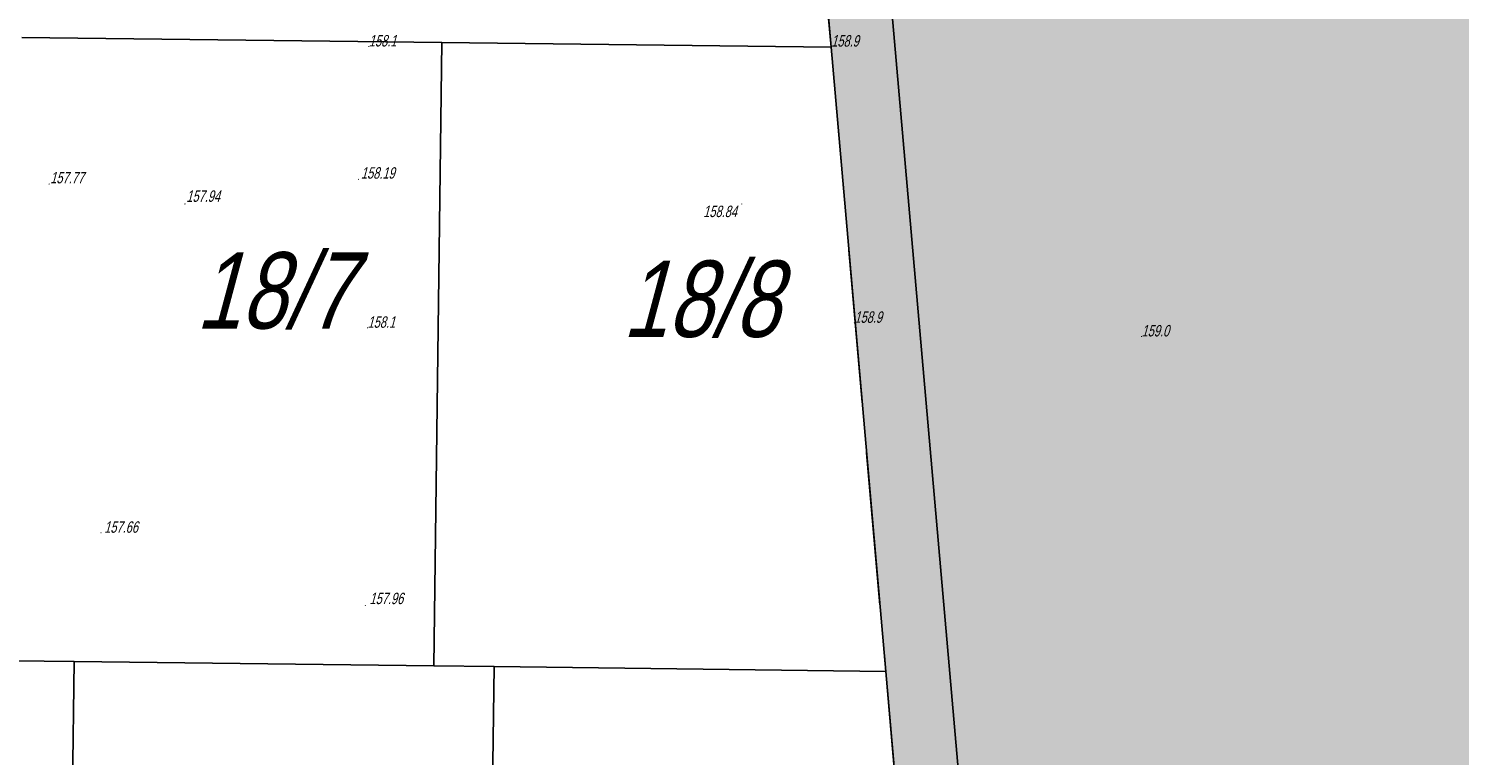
# Model space of a CAD drawing. Header units: metres. Extents: x 6582395 to 6583921, y 5752654 to 5753685.
# Tile 23 of 42: x 6583099 to 6583211, y 5753332 to 5753390. Entities that reach past the tile are written whole.
import ezdxf

# ---------------------------------------------------------------- set-up
doc = ezdxf.new("R2010")
doc.units = ezdxf.units.M
doc.header["$LTSCALE"] = 2
doc.linetypes.add('GESTRICHELTX2', pattern=[8, 6, -2])
for name, color, linetype in [('211-Nr działki', 7, 'Continuous'), ('219-Linia granicy', 7, 'Continuous'), ('403-Punkt określonej wysokości', 7, 'Continuous'), ('403-Punkt określonej wysokości-Atr2', 7, 'Continuous'), ('801-Punkt określonej wysokości', 7, 'Continuous'), ('801-Punkt określonej wysokości-Atr2', 7, 'Continuous'), ('granica opracowania', 7, 'Continuous'), ('linie rozgraniczajace teren', 237, 'Continuous'), ('PEf', 68, 'Continuous'), ('strefa OD PEf', 7, 'Continuous')]:
    doc.layers.add(name, color=color, linetype=linetype)
doc.styles.add('STIL4', font='txt')
doc.linetypes.add('UMGRENZUNG1', pattern='A,1,1.5,[7,014 Plan fotowoltaika Florentynow Mariampol zal 1.shx,S=0.05,R=0,X=0,Y=0],1.5', length=4)

# ---------------------------------------------------------------- blocks, each defined once
blk = doc.blocks.new('801')
at = {"linetype": 'Continuous'}
blk.add_hatch(color=7, dxfattribs=at).paths.add_polyline_path([(0.045, 0, -1), (-0.045, 0, -1)], flags=16)

msp = doc.modelspace()

# ---------------------------------------------------------------- hatches: boundary and pattern name
at = {"layer": 'PEf', "linetype": 'Continuous'}
msp.add_hatch(color=145, dxfattribs=at).paths.add_polyline_path([(6583146.68, 5753547.28), (6583568.4, 5753542.12), (6583578.52, 5753492), (6583467.45, 5753498.63), (6583464.65, 5753469.93), (6583463.86, 5753440.1), (6583466.62, 5753361.74), (6583609.36, 5753359.83), (6583631.84, 5753274.16), (6583677.42, 5753085.76), (6583738.62, 5752963.36), (6583795.74, 5752847.31), (6583823.59, 5752723.63), (6583290.14, 5752729.3), (6583290.53, 5752760.61), (6583290.63, 5752768.61), (6583291.01, 5752800.12), (6583220.45, 5752800.96), (6583216.04, 5752801.01), (6583211.82, 5752831.63), (6583206.87, 5752898.96), (6583201.28, 5752966.38), (6583198.05, 5752998.69), (6583409.66, 5752995.78), (6583411.04, 5753178.77), (6583180.57, 5753181.92), (6583175.42, 5753235.92), (6583171.29, 5753282.96), (6583170.49, 5753291.98), (6583166.37, 5753339.02), (6583162.07, 5753388.08), (6583161.28, 5753397.08), (6583157.14, 5753444.15)], flags=16)

# ---------------------------------------------------------------- linework, layer by layer
at = {"layer": '219-Linia granicy', "color": 7, "linetype": 'Continuous'}
for p, q in [((6583161.28, 5753397.08), (6583162.07, 5753388.08)), ((6583098.49, 5753388.84), (6583131.48, 5753388.45)), ((6583130.87, 5753339.46), (6583131.48, 5753388.45)), ((6583162.07, 5753388.08), (6583131.48, 5753388.45)), ((6583162.07, 5753388.08), (6583166.37, 5753339.02)), ((6583097.88, 5753339.85), (6583102.59, 5753339.8)), ((6583102.01, 5753292.81), (6583102.59, 5753339.8)), ((6583130.87, 5753339.46), (6583102.59, 5753339.8)), ((6583130.87, 5753339.46), (6583135.59, 5753339.4)), ((6583135, 5753292.41), (6583135.59, 5753339.4)), ((6583166.37, 5753339.02), (6583135.59, 5753339.4)), ((6583166.37, 5753339.02), (6583170.49, 5753291.98))]:
    msp.add_line(p, q, dxfattribs=at)
at = {"layer": 'granica opracowania', "color": 241, "linetype": 'GESTRICHELTX2'}
msp.add_lwpolyline([(6583157.14, 5753444.15), (6583161.28, 5753397.08), (6583162.07, 5753388.08), (6583166.37, 5753339.02), (6583170.49, 5753291.98), (6583171.29, 5753282.96), (6583175.42, 5753235.92)], dxfattribs=at)
at = {"layer": 'linie rozgraniczajace teren', "color": 238, "linetype": 'Continuous'}
msp.add_lwpolyline([(6583157.14, 5753444.15), (6583161.28, 5753397.08), (6583162.07, 5753388.08), (6583166.37, 5753339.02), (6583170.49, 5753291.98), (6583171.29, 5753282.96), (6583175.42, 5753235.92)], dxfattribs=at)
at = {"layer": 'strefa OD PEf', "color": 48, "linetype": 'UMGRENZUNG1'}
msp.add_lwpolyline([(6583734.14, 5752961.13), (6583672.69, 5753084.03), (6583626.99, 5753272.94), (6583605.49, 5753354.88), (6583461.77, 5753356.8), (6583460.65, 5753393.19), (6583458.86, 5753440.07), (6583459.66, 5753470.24), (6583462.94, 5753503.91), (6583572.33, 5753497.38), (6583564.3, 5753537.17), (6583152.22, 5753542.21), (6583162.12, 5753444.62), (6583166.26, 5753397.52), (6583167.05, 5753388.52), (6583171.35, 5753339.46), (6583175.47, 5753292.42), (6583176.27, 5753283.4), (6583180.4, 5753236.38), (6583185.12, 5753186.85), (6583416.08, 5753183.7), (6583414.62, 5752990.71)], dxfattribs=at)

# ---------------------------------------------------------------- block references
at = {"layer": '403-Punkt określonej wysokości', "xscale": 0.9999999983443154, "yscale": 0.9999999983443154}
for p in [(6583100.63, 5753377.33), (6583124.94, 5753377.7), (6583111.31, 5753375.76), (6583155.05, 5753375.76), (6583104.71, 5753349.92), (6583125.48, 5753344.2)]:
    msp.add_blockref('801', p, dxfattribs=at)
at = {"layer": '801-Punkt określonej wysokości', "xscale": 0.9999999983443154, "yscale": 0.9999999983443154}
for p in [(6583125.75, 5753388.14), (6583162.08, 5753388.13), (6583125.65, 5753366.03), (6583163.9, 5753366.42), (6583186.46, 5753365.35)]:
    msp.add_blockref('801', p, dxfattribs=at)

# ---------------------------------------------------------------- texts
at = {"layer": '211-Nr działki', "color": 7, "style": 'STIL4', "oblique": 15, "width": 0.7875}
for s, p in [('18/7', (6583112.17, 5753365.97)), ('18/8', (6583145.68, 5753365.31))]:
    msp.add_text(s, height=6, dxfattribs=at).set_placement(p)
at = {"layer": '403-Punkt określonej wysokości-Atr2', "color": 7, "style": 'STIL4', "oblique": 15, "width": 0.72}
for s, p in [('158.19', (6583125.13, 5753377.75)), ('157.77', (6583100.72, 5753377.38)), ('157.94', (6583111.41, 5753375.93)), ('158.84', (6583152.02, 5753374.73)), ('157.66', (6583104.96, 5753349.92)), ('157.96', (6583125.8, 5753344.31))]:
    msp.add_text(s, height=0.9, dxfattribs=at).set_placement(p)
at = {"layer": '801-Punkt określonej wysokości-Atr2', "color": 32, "style": 'STIL4', "oblique": 15, "width": 0.72}
for s, p in [('158.1', (6583125.75, 5753388.14)), ('158.9', (6583162.08, 5753388.13)), ('158.9', (6583163.9, 5753366.42)), ('158.1', (6583125.65, 5753366.03)), ('159.0', (6583186.46, 5753365.35))]:
    msp.add_text(s, height=0.9, dxfattribs=at).set_placement(p)

doc.saveas('drawing.dxf')
